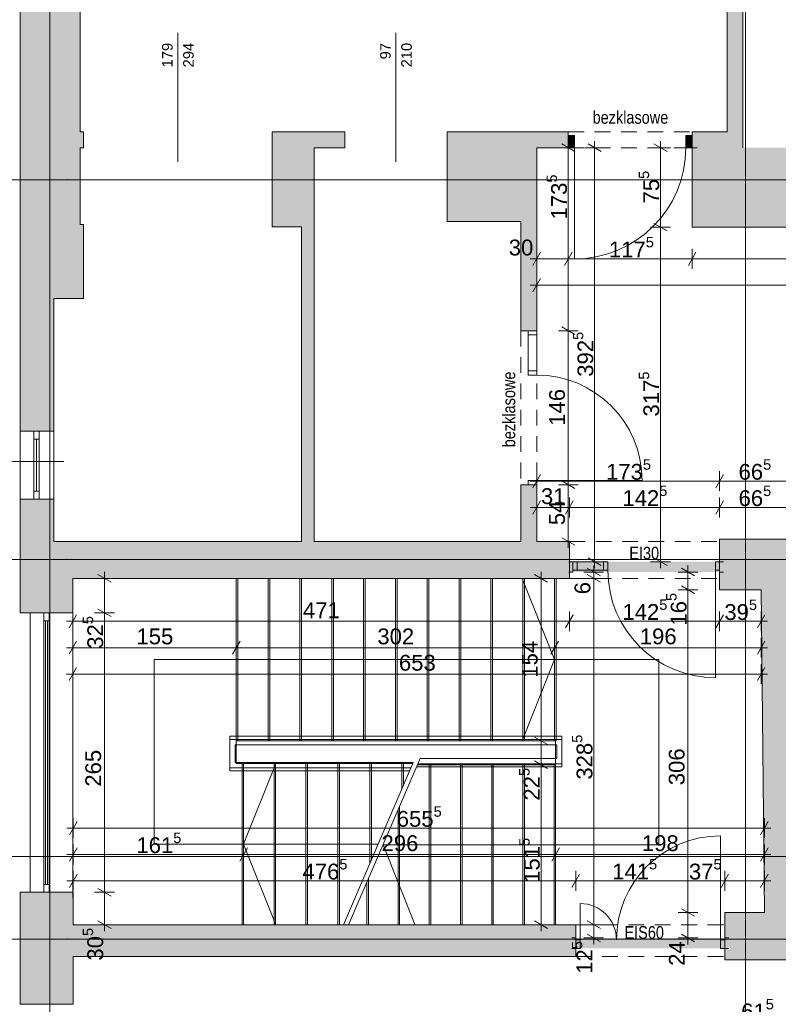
# Paper-space layout 'A-06 INWENTARYZACJA - PIĘTRO 3' of a CAD drawing. Header units: millimetres. Extents: x 0 to 500, y 0 to 350.
# Tile 3 of 12: x 56 to 128, y 133 to 226. Entities that reach past the tile are written whole.
import ezdxf
from ezdxf.xclip import XClip

# ---------------------------------------------------------------- set-up
doc = ezdxf.new("R2010")
doc.units = ezdxf.units.MM
doc.header["$MEASUREMENT"] = 0
doc.header["$XCLIPFRAME"] = 0
for name, pattern in [('ACAD_ISO03W100', [300, 120, -180]), ('DASHDOTX2', [1000, 500, -250, 0, -250]), ('GESTRICHELT2', [93.75, 62.5, -31.25]), ('Przer. długie kreski', [2.5, 1.5, -1])]:
    doc.linetypes.add(name, pattern=pattern)
for name, color, linetype, lineweight in [('A_linie przekroju_Nr_pióra__1', 7, 'Continuous', 20), ('A_stolarka_Nr_pióra__3', 252, 'Continuous', 13), ('A_wymiary_Nr_pióra__1', 7, 'Continuous', 20), ('A_wymiary_Nr_pióra__2', 8, 'Continuous', 13), ('A_ściany_Nr_pióra__1', 7, 'Continuous', 20), ('Drzwi Archicad_Nr_pióra__1', 7, 'Continuous', 20), ('Znaczniki drzwi Archicada_Nr_pióra__3', 252, 'Continuous', 13)]:
    doc.layers.add(name, color=color, linetype=linetype, lineweight=lineweight)
for name, color, linetype, lineweight, true_color in [('A_osie_Nr_pióra__16', 7, 'Continuous', 5, 0x0f0f0f), ('A_pochwyt_Nr_pióra__161', 7, 'Continuous', 5, 0x949494), ('A_ppoż_Nr_pióra__8', 7, 'Continuous', 13, 0x4c4c4c), ('A_schody_Nr_pióra__10', 7, 'Continuous', 13, 0x4b4b4b), ('A_schody_Nr_pióra__4', 7, 'Continuous', 18, 0x4b4b4b), ('A_ściany_Nr_pióra__10', 7, 'Continuous', 13, 0x4b4b4b), ('A_ściany_Nr_pióra__19', 7, 'Continuous', 5, 0x191919), ('Okna Archicada_Nr_pióra__19', 7, 'Continuous', 5, 0x191919)]:
    doc.layers.add(name, color=color, linetype=linetype, lineweight=lineweight, true_color=true_color)
for name, color, linetype in [('A_podrys', 7, 'Continuous'), ('A_ppoż', 7, 'Continuous'), ('A_ściany', 7, 'Continuous'), ('Drzwi Archicad', 7, 'Continuous')]:
    doc.layers.add(name, color=color, linetype=linetype)
doc.styles.add('STYL_AUTOMATYCZNY_1', font='arial.ttf')
doc.styles.add('STYL_AUTOMATYCZNY_2', font='ARIALN.TTF')
doc.styles.add('STYL_AUTOMATYCZNY_4', font='arial.ttf')

# ---------------------------------------------------------------- blocks, each defined once
blk = doc.blocks.new('Rysunek_1_1', base_point=(-1584.217, -269.952))
at = {"layer": 'A_ppoż', "linetype": 'Continuous', "lineweight": 0, "true_color": 0x121212}
for points in [[(122.606, 174.902), (108.356, 174.902), (108.356, 173.922), (122.606, 173.922)], [(108.966, 138.232), (123.09, 138.232), (123.09, 139.232), (108.966, 139.232)]]:
    blk.add_hatch(color=250, dxfattribs=at).paths.add_polyline_path(points)
at = {"layer": 'A_ściany', "linetype": 'Continuous', "lineweight": 0, "true_color": 0x000000}
for points in [[(56.249, 264.882), (56.249, 206.886), (61.956, 206.886), (61.956, 264.882)], [(123.316, 263.812), (123.316, 215.672), (124.816, 214.172), (124.816, 263.812)], [(61.956, 214.172), (62.266, 214.172), (62.266, 215.672), (61.956, 215.672)], [(80.166, 214.172), (87.056, 214.172), (87.056, 215.672), (80.166, 215.672)], [(96.756, 215.672), (105.256, 214.172), (108.256, 214.172), (108.256, 215.672)], [(96.756, 215.672), (96.756, 207.172), (105.256, 207.172), (105.256, 214.172)], [(120.006, 214.172), (124.816, 214.172), (123.316, 215.672), (120.006, 215.672)], [(80.156, 214.172), (80.156, 206.672), (84.156, 206.672), (84.156, 214.172)], [(120.006, 214.172), (120.006, 206.632), (136.606, 208.132), (136.606, 214.172)], [(120.006, 206.632), (157.046, 206.632), (157.046, 208.132), (136.606, 208.132)], [(56.249, 206.886), (56.249, 199.872), (62.266, 199.872), (62.266, 206.886)], [(82.956, 206.672), (82.956, 176.822), (84.156, 176.822), (84.156, 206.672)], [(105.256, 207.172), (103.756, 207.172), (103.756, 196.812), (105.256, 196.812)], [(59.449, 199.872), (56.249, 199.872), (56.249, 187.292), (59.449, 187.292)], [(103.756, 176.822), (105.256, 176.822), (105.256, 182.212), (103.756, 182.212)], [(59.449, 180.852), (56.249, 180.852), (56.249, 176.822), (59.449, 176.822)], [(61.249, 173.322), (108.356, 173.322), (108.356, 176.822), (56.249, 176.822)], [(56.249, 176.822), (56.249, 170.056), (61.249, 170.056), (61.249, 173.322)], [(122.606, 172.252), (126.556, 172.252), (126.584, 169.326), (129.255, 169.352), (129.254, 170.782), (130.446, 170.782), (130.446, 173.282), (129.254, 173.282), (129.254, 177.052), (122.606, 177.052)], [(126.584, 169.326), (126.824, 144.856), (129.224, 144.856), (129.284, 169.352)], [(129.259, 144.856), (126.824, 144.856), (126.856, 141.642), (123.106, 141.642), (123.106, 137.163), (129.255, 137.163), (129.257, 141.552), (130.231, 141.552), (130.232, 144.052), (129.258, 144.052)], [(56.249, 143.561), (56.249, 132.932), (61.296, 132.932), (61.296, 143.561)], [(108.966, 140.482), (61.296, 140.482), (61.296, 137.482), (108.966, 137.482)]]:
    blk.add_hatch(color=18, dxfattribs=at).paths.add_polyline_path(points)
at = {"layer": 'Drzwi Archicad', "linetype": 'Continuous', "lineweight": 0, "true_color": 0xfdfdfd}
for points in [[(108.256, 214.172), (108.856, 214.172), (108.856, 215.322), (108.256, 215.322)], [(120.006, 215.322), (119.406, 215.322), (119.406, 214.172), (120.006, 214.172)]]:
    blk.add_hatch(color=7, dxfattribs=at).paths.add_polyline_path(points)
at = {"layer": 'A_linie przekroju_Nr_pióra__1', "color": 7, "linetype": 'ACAD_ISO03W100', "lineweight": 20}
blk.add_line((54.009, 146.955), (284.975, 146.955), dxfattribs=at)
at = {"layer": 'A_osie_Nr_pióra__16', "color": 250, "linetype": 'DASHDOTX2', "lineweight": 5, "true_color": 0x0f0f0f}
for p, q in [((59.081, 240.942), (59.081, 114.122)), ((125.081, 240.942), (125.081, 114.122)), ((60.776, 211.122), (40.525, 211.122)), ((284.975, 211.122), (60.776, 211.122)), ((60.776, 211.122), (60.776, 211.122)), ((60.776, 175.122), (40.525, 175.122)), ((284.975, 175.122), (60.776, 175.122)), ((60.776, 175.122), (60.776, 175.122)), ((60.776, 139.122), (40.525, 139.122)), ((284.975, 139.122), (60.776, 139.122)), ((60.776, 139.122), (60.776, 139.122))]:
    blk.add_line(p, q, dxfattribs=at)
for p in [(60.776, 211.122), (60.776, 175.122), (60.776, 139.122)]:
    blk.add_point(p, dxfattribs=at)
at = {"layer": 'A_pochwyt_Nr_pióra__161', "color": 252, "linetype": 'Continuous', "lineweight": 5, "true_color": 0x949494}
for p, q in [((76.156, 155.062), (76.156, 158.352)), ((76.156, 158.352), (107.656, 158.352)), ((76.156, 158.052), (107.656, 158.052)), ((107.656, 155.442), (107.656, 158.352)), ((76.656, 155.862), (76.656, 157.552)), ((76.656, 157.552), (107.156, 157.552)), ((107.156, 156.242), (107.156, 157.552)), ((94.206, 156.242), (107.156, 156.242)), ((76.156, 155.362), (93.327, 155.362)), ((76.156, 155.062), (93.198, 155.062)), ((76.656, 155.862), (93.543, 155.862)), ((93.862, 155.442), (107.656, 155.442)), ((93.991, 155.742), (107.656, 155.742))]:
    blk.add_line(p, q, dxfattribs=at)
at = {"layer": 'A_schody_Nr_pióra__10', "color": 251, "linetype": 'GESTRICHELT2', "lineweight": 13, "true_color": 0x4b4b4b}
for p, q in [((76.906, 173.322), (76.906, 157.922)), ((79.926, 173.322), (79.926, 157.922)), ((82.946, 173.322), (82.946, 157.922)), ((85.966, 173.322), (85.966, 157.922)), ((88.986, 173.322), (88.986, 157.922)), ((92.006, 173.322), (92.006, 157.922)), ((95.026, 173.322), (95.026, 157.922)), ((98.046, 173.322), (98.046, 157.922)), ((101.066, 173.322), (101.066, 157.922)), ((104.086, 173.322), (104.086, 157.922)), ((107.106, 173.322), (107.106, 157.922)), ((77.306, 140.482), (77.306, 155.772)), ((80.336, 140.482), (80.336, 155.772)), ((83.366, 140.482), (83.366, 155.772)), ((86.396, 140.482), (86.396, 155.772)), ((89.426, 146.304), (89.426, 155.772)), ((92.456, 153.338), (92.456, 155.772)), ((95.066, 140.482), (95.066, 155.652)), ((98.026, 140.482), (98.026, 155.652)), ((100.986, 140.482), (100.986, 155.652)), ((103.946, 140.482), (103.946, 155.652)), ((106.906, 140.482), (106.906, 155.652)), ((92.106, 140.482), (92.106, 151.364)), ((89.146, 140.482), (89.146, 144.493))]:
    blk.add_line(p, q, dxfattribs=at)
at = {"layer": 'A_schody_Nr_pióra__4', "color": 251, "linetype": 'Continuous', "lineweight": 18, "true_color": 0x4b4b4b}
for p, q in [((76.756, 155.772), (76.756, 173.322)), ((79.776, 157.922), (79.776, 173.322)), ((82.796, 157.922), (82.796, 173.322)), ((85.816, 157.922), (85.816, 173.322)), ((88.836, 157.922), (88.836, 173.322)), ((91.856, 157.922), (91.856, 173.322)), ((94.876, 157.922), (94.876, 173.322)), ((97.896, 157.922), (97.896, 173.322)), ((100.916, 157.922), (100.916, 173.322)), ((103.878, 173.322), (106.956, 165.622)), ((103.936, 157.922), (103.936, 173.322)), ((106.956, 157.922), (106.956, 173.322)), ((68.956, 148.127), (68.956, 165.622)), ((68.956, 165.622), (116.856, 165.622)), ((103.878, 157.922), (106.956, 165.622)), ((116.856, 148.067), (116.856, 165.622)), ((107.056, 157.922), (76.756, 157.922)), ((107.056, 157.922), (107.056, 140.482)), ((94.206, 156.242), (87.418, 140.482)), ((93.504, 155.772), (76.756, 155.772)), ((77.456, 155.772), (77.456, 140.482)), ((80.511, 155.772), (77.456, 148.127)), ((80.486, 155.772), (80.486, 140.482)), ((83.516, 155.772), (83.516, 140.482)), ((86.546, 155.772), (86.546, 140.482)), ((93.543, 155.862), (86.918, 140.482)), ((89.576, 155.772), (89.576, 146.652)), ((92.606, 155.772), (92.606, 153.686)), ((107.056, 155.652), (93.952, 155.652)), ((95.216, 155.652), (95.216, 140.482)), ((98.176, 155.652), (98.176, 140.482)), ((101.136, 155.652), (101.136, 140.482)), ((104.096, 155.652), (104.096, 140.482)), ((92.256, 151.713), (92.256, 140.482)), ((90.211, 148.127), (68.956, 148.127)), ((80.512, 140.482), (77.456, 148.127)), ((116.856, 148.067), (90.685, 148.067)), ((93.741, 140.422), (90.685, 148.067)), ((89.296, 144.841), (89.296, 140.482))]:
    blk.add_line(p, q, dxfattribs=at)
at = {"layer": 'A_stolarka_Nr_pióra__3', "color": 252, "linetype": 'Continuous', "lineweight": 13}
blk.add_line((52.556, 184.399), (60.387, 184.399), dxfattribs=at)
at = {"layer": 'A_wymiary_Nr_pióra__1', "color": 7, "linetype": 'Continuous', "lineweight": 20}
for p, q in [((108.881, 213.812), (107.631, 214.533)), ((111.381, 213.812), (110.131, 214.533)), ((117.631, 213.812), (116.381, 214.533)), ((116.381, 206.993), (117.631, 206.272)), ((105.616, 204.257), (104.895, 203.007)), ((108.616, 204.257), (107.895, 203.007)), ((120.366, 204.257), (119.645, 203.007)), ((105.616, 201.757), (104.895, 200.507)), ((107.631, 197.173), (108.881, 196.452)), ((105.616, 183.177), (104.895, 181.927)), ((122.966, 183.177), (122.245, 181.927)), ((107.631, 182.573), (108.881, 181.852)), ((105.616, 180.677), (104.895, 179.427)), ((108.716, 180.677), (107.995, 179.427)), ((122.966, 180.677), (122.245, 179.427)), ((107.631, 177.182), (108.881, 176.461)), ((110.131, 175.262), (111.381, 174.541)), ((116.381, 175.262), (117.631, 174.541)), ((64.881, 172.961), (63.631, 173.682)), ((106.295, 172.961), (105.045, 173.682)), ((110.045, 174.282), (111.295, 173.561)), ((111.295, 172.961), (110.045, 173.682)), ((120.231, 173.561), (118.981, 174.282)), ((118.981, 172.612), (120.231, 171.891)), ((63.631, 170.417), (64.881, 169.696)), ((61.609, 169.877), (60.888, 168.627)), ((108.716, 169.877), (107.995, 168.627)), ((122.966, 169.877), (122.245, 168.627)), ((126.195, 168.627), (126.916, 169.877)), ((61.609, 167.377), (60.888, 166.127)), ((77.116, 167.377), (76.395, 166.127)), ((107.316, 167.377), (106.595, 166.127)), ((126.195, 166.127), (126.916, 167.377)), ((61.609, 164.877), (60.888, 163.627)), ((126.195, 163.627), (126.916, 164.877)), ((105.045, 158.282), (106.295, 157.561)), ((105.045, 156.012), (106.295, 155.291)), ((61.656, 150.267), (60.935, 149.017)), ((126.495, 149.017), (127.216, 150.267)), ((61.656, 147.767), (60.935, 146.517)), ((77.816, 147.767), (77.095, 146.517)), ((107.416, 147.767), (106.695, 146.517)), ((126.495, 146.517), (127.216, 147.767)), ((61.656, 145.267), (60.935, 144.017)), ((109.326, 145.267), (108.605, 144.017)), ((123.466, 145.267), (122.745, 144.017)), ((126.495, 144.017), (127.216, 145.267)), ((63.631, 143.917), (64.881, 143.196)), ((118.981, 142.002), (120.231, 141.281)), ((63.631, 140.842), (64.881, 140.121)), ((105.045, 140.842), (106.295, 140.121)), ((110.045, 140.842), (111.295, 140.121)), ((110.045, 139.592), (111.295, 138.871)), ((118.981, 139.592), (120.231, 138.871))]:
    blk.add_line(p, q, dxfattribs=at)
at = {"layer": 'A_wymiary_Nr_pióra__2', "color": 8, "linetype": 'Continuous', "lineweight": 13}
for p, q in [((108.256, 214.172), (108.256, 214.784)), ((110.756, 214.172), (110.756, 214.784)), ((117.006, 214.172), (117.006, 214.784)), ((109.193, 214.172), (107.318, 214.172)), ((108.256, 196.812), (108.256, 214.172)), ((111.693, 214.172), (109.818, 214.172)), ((110.756, 174.902), (110.756, 214.172)), ((117.943, 214.172), (116.068, 214.172)), ((117.006, 206.632), (117.006, 214.172)), ((117.943, 206.632), (116.068, 206.632)), ((117.006, 174.902), (117.006, 206.632)), ((105.256, 202.695), (105.256, 204.57)), ((108.256, 202.695), (108.256, 204.57)), ((120.006, 202.695), (120.006, 204.57)), ((104.644, 203.632), (105.256, 203.632)), ((105.256, 203.632), (108.256, 203.632)), ((108.256, 203.632), (120.006, 203.632)), ((120.006, 203.632), (157.046, 203.632)), ((105.256, 200.195), (105.256, 202.07)), ((104.644, 201.132), (105.256, 201.132)), ((105.256, 201.132), (157.046, 201.132)), ((109.193, 196.812), (107.318, 196.812)), ((108.256, 182.212), (108.256, 196.812)), ((105.256, 181.614), (105.256, 183.489)), ((122.606, 181.614), (122.606, 183.489)), ((104.644, 182.552), (105.256, 182.552)), ((105.256, 182.552), (122.606, 182.552)), ((109.193, 182.212), (107.318, 182.212)), ((108.256, 176.822), (108.256, 182.212)), ((122.606, 182.552), (129.254, 182.552)), ((105.256, 179.114), (105.256, 180.989)), ((108.356, 179.114), (108.356, 180.989)), ((122.606, 179.114), (122.606, 180.989)), ((104.644, 180.052), (105.256, 180.052)), ((105.256, 180.052), (108.356, 180.052)), ((108.356, 180.052), (122.606, 180.052)), ((122.606, 180.052), (129.254, 180.052)), ((109.193, 176.822), (107.318, 176.822)), ((108.256, 176.21), (108.256, 176.822)), ((111.693, 174.902), (109.818, 174.902)), ((110.756, 174.29), (110.756, 174.902)), ((117.943, 174.902), (116.068, 174.902)), ((117.006, 174.29), (117.006, 174.902)), ((64.256, 173.322), (64.256, 173.933)), ((105.67, 173.322), (105.67, 173.933)), ((111.607, 173.922), (109.732, 173.922)), ((110.67, 173.922), (110.67, 174.533)), ((110.67, 173.322), (110.67, 173.922)), ((120.543, 173.922), (118.668, 173.922)), ((119.606, 173.922), (119.606, 174.533)), ((119.606, 172.252), (119.606, 173.922)), ((65.193, 173.322), (63.318, 173.322)), ((64.256, 170.056), (64.256, 173.322)), ((106.607, 173.322), (104.732, 173.322)), ((105.67, 157.922), (105.67, 173.322)), ((111.607, 173.322), (109.732, 173.322)), ((110.67, 140.482), (110.67, 173.322)), ((120.543, 172.252), (118.668, 172.252)), ((119.606, 141.642), (119.606, 172.252)), ((61.249, 168.314), (61.249, 170.189)), ((65.193, 170.056), (63.318, 170.056)), ((64.256, 143.556), (64.256, 170.056)), ((108.356, 168.314), (108.356, 170.189)), ((122.606, 168.314), (122.606, 170.189)), ((126.556, 168.314), (126.556, 170.189)), ((60.637, 169.252), (61.249, 169.252)), ((61.249, 169.252), (108.356, 169.252)), ((108.356, 169.252), (122.606, 169.252)), ((122.606, 169.252), (126.556, 169.252)), ((126.556, 169.252), (127.167, 169.252)), ((61.249, 165.814), (61.249, 167.689)), ((76.756, 165.814), (76.756, 167.689)), ((106.956, 165.814), (106.956, 167.689)), ((126.556, 165.814), (126.556, 167.689)), ((60.637, 166.752), (61.249, 166.752)), ((61.249, 166.752), (76.756, 166.752)), ((76.756, 166.752), (106.956, 166.752)), ((106.956, 166.752), (126.556, 166.752)), ((126.556, 166.752), (127.167, 166.752)), ((61.249, 163.314), (61.249, 165.189)), ((126.556, 163.314), (126.556, 165.189)), ((60.637, 164.252), (61.249, 164.252)), ((61.249, 164.252), (126.556, 164.252)), ((126.556, 164.252), (127.167, 164.252)), ((106.607, 157.922), (104.732, 157.922)), ((105.67, 155.652), (105.67, 157.922)), ((106.607, 155.652), (104.732, 155.652)), ((105.67, 140.482), (105.67, 155.652)), ((61.296, 148.704), (61.296, 150.579)), ((126.856, 148.704), (126.856, 150.579)), ((60.684, 149.642), (61.296, 149.642)), ((61.296, 149.642), (126.856, 149.642)), ((126.856, 149.642), (127.467, 149.642)), ((61.296, 146.204), (61.296, 148.079)), ((77.456, 146.204), (77.456, 148.079)), ((107.056, 146.204), (107.056, 148.079)), ((126.856, 146.204), (126.856, 148.079)), ((60.684, 147.142), (61.296, 147.142)), ((61.296, 147.142), (77.456, 147.142)), ((77.456, 147.142), (107.056, 147.142)), ((107.056, 147.142), (126.856, 147.142)), ((126.856, 147.142), (127.467, 147.142)), ((61.296, 143.704), (61.296, 145.579)), ((108.966, 143.704), (108.966, 145.579)), ((123.106, 143.704), (123.106, 145.579)), ((126.856, 143.704), (126.856, 145.579)), ((60.684, 144.642), (61.296, 144.642)), ((61.296, 144.642), (108.966, 144.642)), ((108.966, 144.642), (123.106, 144.642)), ((123.106, 144.642), (126.856, 144.642)), ((126.856, 144.642), (127.467, 144.642)), ((65.193, 143.556), (63.318, 143.556)), ((64.256, 140.482), (64.256, 143.556)), ((120.543, 141.642), (118.668, 141.642)), ((119.606, 139.232), (119.606, 141.642)), ((65.193, 140.482), (63.318, 140.482)), ((64.256, 139.87), (64.256, 140.482)), ((106.607, 140.482), (104.732, 140.482)), ((105.67, 139.87), (105.67, 140.482)), ((111.607, 140.482), (109.732, 140.482)), ((110.67, 139.232), (110.67, 140.482)), ((111.607, 139.232), (109.732, 139.232)), ((110.67, 138.62), (110.67, 139.232)), ((120.543, 139.232), (118.668, 139.232)), ((119.606, 138.62), (119.606, 139.232))]:
    blk.add_line(p, q, dxfattribs=at)
at = {"layer": 'A_ściany_Nr_pióra__1', "color": 7, "linetype": 'Continuous', "lineweight": 20}
for p, q in [((62.266, 214.172), (62.266, 215.672)), ((80.166, 214.172), (80.166, 215.672)), ((87.056, 214.172), (87.056, 215.672)), ((96.756, 214.172), (96.756, 215.672)), ((108.256, 215.672), (107.886, 215.672)), ((108.256, 215.322), (108.256, 215.672)), ((108.256, 214.172), (108.256, 215.322)), ((120.006, 215.672), (120.376, 215.672)), ((120.006, 215.322), (120.006, 215.672)), ((120.006, 214.172), (120.006, 215.322)), ((108.256, 214.172), (107.786, 214.172)), ((120.006, 214.172), (120.476, 214.172)), ((103.756, 196.812), (103.756, 197.182)), ((105.256, 196.812), (105.256, 197.182)), ((104.456, 196.812), (103.756, 196.812)), ((105.256, 196.812), (104.456, 196.812)), ((56.249, 187.292), (59.449, 187.292)), ((103.756, 182.212), (103.756, 181.842)), ((104.456, 182.212), (103.756, 182.212)), ((105.256, 182.212), (104.456, 182.212)), ((105.256, 182.212), (105.256, 181.842)), ((56.249, 180.852), (59.449, 180.852)), ((108.686, 174.902), (108.316, 174.902)), ((108.686, 174.902), (108.686, 174.102)), ((122.606, 174.902), (122.976, 174.902)), ((122.606, 174.902), (122.606, 174.102)), ((108.686, 173.902), (108.316, 173.902)), ((108.686, 174.102), (108.686, 173.902)), ((122.606, 174.102), (122.606, 173.902)), ((122.606, 173.902), (122.976, 173.902)), ((57.209, 170.056), (57.209, 143.556)), ((61.256, 170.601), (61.256, 143.012)), ((108.966, 139.232), (108.596, 139.232)), ((108.966, 139.032), (108.966, 139.232)), ((123.106, 139.232), (123.476, 139.232)), ((123.106, 139.032), (123.106, 139.232)), ((108.966, 138.232), (108.596, 138.232)), ((108.966, 138.232), (108.966, 139.032)), ((123.106, 138.232), (123.106, 139.032)), ((123.106, 138.232), (123.476, 138.232))]:
    blk.add_line(p, q, dxfattribs=at)
at = {"layer": 'A_ściany_Nr_pióra__1', "color": 7, "linetype": 'Continuous', "lineweight": 20, "flags": 128}
for points in [[(56.249, 264.882), (56.249, 206.886)], [(61.956, 215.672), (61.956, 264.882)], [(123.316, 263.812), (123.316, 215.672)], [(124.816, 214.172), (124.816, 263.812)], [(62.266, 215.672), (61.956, 215.672)], [(87.056, 215.672), (80.166, 215.672)], [(108.256, 215.672), (96.756, 215.672)], [(123.316, 215.672), (120.006, 215.672)], [(61.956, 206.886), (61.956, 214.172)], [(61.956, 214.172), (62.266, 214.172)], [(80.156, 214.172), (80.156, 206.672)], [(84.156, 214.172), (87.056, 214.172)], [(84.156, 206.672), (84.156, 214.172)], [(96.756, 214.172), (96.756, 207.172)], [(105.256, 214.172), (108.256, 214.172)], [(105.256, 207.172), (105.256, 214.172)], [(120.006, 214.172), (120.006, 206.632)], [(56.249, 206.886), (56.249, 199.872)], [(62.266, 206.886), (61.956, 206.886)], [(62.266, 199.872), (62.266, 206.886)], [(80.156, 206.672), (82.956, 206.672)], [(82.956, 206.672), (82.956, 176.822)], [(84.156, 176.822), (84.156, 206.672)], [(96.756, 207.172), (103.756, 207.172)], [(103.756, 207.172), (103.756, 196.812)], [(105.256, 196.812), (105.256, 207.172)], [(120.006, 206.632), (157.046, 206.632)], [(56.249, 199.872), (56.249, 187.292)], [(59.449, 199.872), (62.266, 199.872)], [(59.449, 187.292), (59.449, 199.872)], [(103.756, 182.212), (103.756, 176.822)], [(105.256, 176.822), (105.256, 182.212)], [(56.249, 180.852), (56.249, 176.822)], [(59.449, 176.822), (59.449, 180.852)], [(56.249, 176.822), (56.249, 170.056)], [(82.956, 176.822), (59.449, 176.822)], [(103.756, 176.822), (84.156, 176.822)], [(108.356, 176.822), (105.256, 176.822)], [(108.356, 173.322), (108.356, 176.822)], [(129.254, 177.052), (122.606, 177.052)], [(122.606, 177.052), (122.606, 174.902)], [(122.606, 173.902), (122.606, 172.252)], [(61.249, 173.322), (108.356, 173.322)], [(61.249, 170.056), (61.249, 173.322)], [(122.606, 172.252), (126.556, 172.252)], [(126.556, 172.252), (126.584, 169.326)], [(56.249, 170.056), (61.249, 170.056)], [(61.256, 170.056), (57.209, 170.056)], [(126.584, 169.326), (126.824, 144.856)], [(126.824, 144.856), (126.856, 141.642)], [(56.249, 143.561), (56.249, 132.932)], [(61.296, 143.561), (56.249, 143.561)], [(57.209, 143.556), (61.256, 143.556)], [(61.296, 140.482), (61.296, 143.561)], [(126.856, 141.642), (123.106, 141.642)], [(123.106, 141.642), (123.106, 137.163)], [(108.966, 140.482), (61.296, 140.482)], [(108.966, 137.482), (108.966, 140.482)], [(61.296, 137.482), (108.966, 137.482)], [(61.296, 132.932), (61.296, 137.482)], [(123.106, 137.163), (129.255, 137.163)], [(57.956, 132.932), (56.249, 132.932)], [(57.956, 132.932), (61.296, 132.932)]]:
    blk.add_lwpolyline(points, dxfattribs=at)
at = {"layer": 'A_ściany_Nr_pióra__10', "color": 251, "linetype": 'Przer. długie kreski', "lineweight": 13, "true_color": 0x4b4b4b}
for p, q in [((108.256, 215.672), (120.006, 215.672)), ((108.256, 214.172), (120.006, 214.172)), ((103.756, 196.812), (103.756, 182.212)), ((105.256, 196.812), (105.256, 182.212)), ((108.356, 176.822), (122.606, 176.822)), ((108.356, 173.322), (122.606, 173.322)), ((108.966, 140.482), (123.106, 140.482)), ((108.966, 137.482), (123.106, 137.482))]:
    blk.add_line(p, q, dxfattribs=at)
at = {"layer": 'A_ściany_Nr_pióra__19', "color": 250, "linetype": 'Continuous', "lineweight": 5, "true_color": 0x191919}
for p, q in [((56.249, 187.292), (56.249, 180.852)), ((59.449, 180.852), (59.449, 187.292))]:
    blk.add_line(p, q, dxfattribs=at)
at = {"layer": 'Drzwi Archicad_Nr_pióra__1', "color": 7, "linetype": 'Continuous', "lineweight": 20}
for p, q in [((62.266, 214.172), (62.266, 215.672)), ((80.166, 214.172), (80.166, 215.672)), ((87.056, 214.172), (87.056, 215.672)), ((96.756, 214.172), (96.756, 215.672)), ((108.256, 215.672), (107.886, 215.672)), ((108.256, 215.672), (107.886, 215.672)), ((108.256, 215.322), (108.256, 215.672)), ((108.256, 215.322), (108.256, 215.672)), ((108.856, 215.322), (108.256, 215.322)), ((108.256, 215.322), (108.256, 214.172)), ((108.256, 214.172), (108.256, 215.322)), ((108.256, 214.172), (108.256, 215.322)), ((108.856, 214.172), (108.856, 215.322)), ((120.006, 215.322), (119.406, 215.322)), ((119.406, 215.322), (119.406, 214.172)), ((120.006, 215.322), (120.006, 215.672)), ((120.006, 215.322), (120.006, 215.672)), ((120.006, 215.672), (120.376, 215.672)), ((120.006, 215.672), (120.376, 215.672)), ((120.006, 214.172), (120.006, 215.322)), ((120.006, 214.172), (120.006, 215.322)), ((120.006, 214.172), (120.006, 215.322)), ((108.256, 214.172), (107.786, 214.172)), ((108.256, 214.172), (107.786, 214.172)), ((108.256, 214.172), (108.856, 214.172)), ((108.856, 214.172), (108.856, 203.622)), ((119.406, 214.172), (120.006, 214.172)), ((120.006, 214.172), (120.476, 214.172)), ((120.006, 214.172), (120.476, 214.172)), ((103.756, 196.812), (103.756, 197.182)), ((103.756, 196.812), (103.756, 197.182)), ((105.256, 196.812), (105.256, 197.182)), ((105.256, 196.812), (105.256, 197.182)), ((104.456, 196.812), (103.756, 196.812)), ((104.456, 196.812), (103.756, 196.812)), ((104.456, 196.812), (104.456, 196.412)), ((105.256, 196.812), (104.456, 196.812)), ((105.256, 196.812), (104.456, 196.812)), ((105.256, 196.812), (104.456, 196.812)), ((104.456, 196.412), (105.256, 196.412)), ((104.456, 196.412), (104.456, 193.012)), ((105.256, 196.412), (104.456, 196.412)), ((105.256, 196.412), (105.256, 196.812)), ((105.256, 193.012), (105.256, 196.412)), ((104.456, 193.012), (104.456, 192.612)), ((105.256, 193.012), (104.456, 193.012)), ((104.456, 193.012), (105.256, 193.012)), ((104.456, 192.612), (105.256, 192.612)), ((105.256, 192.612), (105.256, 193.012)), ((104.456, 182.212), (103.756, 182.212)), ((104.456, 182.212), (103.756, 182.212)), ((103.756, 182.212), (103.756, 181.842)), ((103.756, 182.212), (103.756, 181.842)), ((105.256, 182.612), (104.456, 182.612)), ((104.456, 182.612), (104.456, 182.212)), ((104.456, 182.212), (105.256, 182.212)), ((105.256, 182.212), (104.456, 182.212)), ((105.256, 182.212), (104.456, 182.212)), ((105.256, 182.212), (105.256, 182.612)), ((105.256, 182.612), (115.256, 182.612)), ((105.256, 182.212), (105.256, 181.842)), ((105.256, 182.212), (105.256, 181.842)), ((108.686, 174.902), (108.316, 174.902)), ((108.686, 174.902), (108.316, 174.902)), ((108.686, 174.902), (109.086, 174.902)), ((108.686, 174.102), (108.686, 174.902)), ((108.686, 174.902), (108.686, 174.102)), ((108.686, 174.902), (108.686, 174.102)), ((109.086, 174.902), (109.086, 174.102)), ((109.086, 174.902), (111.606, 174.902)), ((109.086, 174.102), (109.086, 174.902)), ((111.606, 174.902), (112.006, 174.902)), ((111.606, 174.102), (111.606, 174.902)), ((111.606, 174.902), (111.606, 174.102)), ((112.006, 174.902), (112.006, 174.102)), ((122.206, 174.102), (122.206, 174.902)), ((122.206, 174.902), (122.606, 174.902)), ((122.606, 174.902), (122.606, 174.102)), ((122.606, 174.902), (122.606, 174.102)), ((122.606, 174.902), (122.606, 174.102)), ((122.606, 174.902), (122.976, 174.902)), ((122.606, 174.902), (122.976, 174.902)), ((108.686, 173.902), (108.316, 173.902)), ((108.686, 173.902), (108.316, 173.902)), ((109.086, 174.102), (108.686, 174.102)), ((108.686, 174.102), (108.686, 173.902)), ((108.686, 174.102), (108.686, 173.902)), ((111.606, 174.102), (109.086, 174.102)), ((112.006, 174.102), (111.606, 174.102)), ((122.606, 174.102), (122.206, 174.102)), ((122.206, 174.102), (122.206, 163.902)), ((122.606, 174.102), (122.606, 173.902)), ((122.606, 174.102), (122.606, 173.902)), ((122.606, 173.902), (122.976, 173.902)), ((122.606, 173.902), (122.976, 173.902)), ((122.706, 139.032), (122.706, 148.912)), ((109.366, 139.032), (109.366, 142.492)), ((108.966, 139.232), (108.596, 139.232)), ((108.966, 139.232), (108.596, 139.232)), ((108.966, 139.032), (108.966, 139.232)), ((108.966, 139.032), (108.966, 139.232)), ((123.106, 139.032), (123.106, 139.232)), ((123.106, 139.032), (123.106, 139.232)), ((123.106, 139.232), (123.476, 139.232)), ((123.106, 139.232), (123.476, 139.232)), ((108.966, 138.232), (108.596, 138.232)), ((108.966, 138.232), (108.596, 138.232)), ((109.366, 139.032), (108.966, 139.032)), ((108.966, 139.032), (108.966, 138.232)), ((108.966, 138.232), (108.966, 139.032)), ((108.966, 138.232), (108.966, 139.032)), ((108.966, 138.232), (109.366, 138.232)), ((109.366, 138.232), (109.366, 139.032)), ((123.106, 139.032), (122.706, 139.032)), ((122.706, 139.032), (122.706, 138.232)), ((122.706, 138.232), (123.106, 138.232)), ((123.106, 138.232), (123.106, 139.032)), ((123.106, 138.232), (123.106, 139.032)), ((123.106, 138.232), (123.106, 139.032)), ((123.106, 138.232), (123.476, 138.232)), ((123.106, 138.232), (123.476, 138.232))]:
    blk.add_line(p, q, dxfattribs=at)
for centre, radius, start, end in [((108.856, 214.172), 10.55, 270, 0), ((105.256, 182.612), 10, 0, 90), ((122.206, 174.102), 10.2, 180, 270), ((122.706, 139.032), 9.88, 90, 180), ((109.366, 139.032), 3.46, 0, 90)]:
    blk.add_arc(centre, radius, start, end, dxfattribs=at)
at = {"layer": 'Okna Archicada_Nr_pióra__19', "color": 250, "linetype": 'Continuous', "lineweight": 5, "true_color": 0x191919}
for p, q in [((58.049, 187.292), (57.549, 187.292)), ((57.549, 187.292), (57.549, 180.852)), ((58.049, 180.852), (58.049, 187.292)), ((58.049, 186.542), (57.549, 186.542)), ((57.799, 181.602), (57.799, 186.542)), ((58.049, 181.602), (57.549, 181.602)), ((57.549, 180.852), (58.049, 180.852)), ((58.509, 143.556), (58.509, 170.056)), ((59.009, 143.556), (59.009, 170.056)), ((58.509, 169.306), (59.009, 169.306)), ((58.659, 144.306), (58.659, 169.306)), ((58.859, 144.306), (58.859, 169.306)), ((58.509, 144.306), (59.009, 144.306))]:
    blk.add_line(p, q, dxfattribs=at)
at = {"layer": 'Znaczniki drzwi Archicada_Nr_pióra__3', "color": 252, "linetype": 'Continuous', "lineweight": 13}
for p, q in [((71.216, 225.061), (71.216, 212.827)), ((91.906, 225.061), (91.906, 212.827))]:
    blk.add_line(p, q, dxfattribs=at)
at = {"layer": 'A_ppoż_Nr_pióra__8', "color": 251, "linetype": 'Continuous', "lineweight": 13, "true_color": 0x4c4c4c, "char_height": 1.2, "attachment_point": 5, "style": 'STYL_AUTOMATYCZNY_2'}
for s, insert in [('\\A1;{\\pqc;\\fArial Narrow|b0|i0|c238|p0;\\W1.000000;bezklasowe}', (114.151, 217.034)), ('\\A1;{\\pqc;\\fArial Narrow|b0|i0|c238|p0;\\W1.000000;EI30}', (115.457, 175.719)), ('\\A1;{\\pqc;\\fArial Narrow|b0|i0|c238|p0;\\W1.000000;EIS60}', (115.457, 139.74))]:
    blk.add_mtext(s, dxfattribs=dict(at, insert=insert))
at = {"layer": 'A_ppoż_Nr_pióra__8', "color": 251, "linetype": 'Continuous', "lineweight": 13, "true_color": 0x4c4c4c, "insert": (102.625, 189.35), "char_height": 1.2, "attachment_point": 5, "rotation": 90, "style": 'STYL_AUTOMATYCZNY_2'}
blk.add_mtext('\\A1;{\\pqc;\\fArial Narrow|b0|i0|c238|p0;\\W1.000000;bezklasowe}', dxfattribs=at)
at = {"layer": 'A_wymiary_Nr_pióra__1', "color": 7, "linetype": 'Continuous', "lineweight": 20, "char_height": 1.5, "attachment_point": 7, "rotation": 90, "style": 'STYL_AUTOMATYCZNY_1'}
for s, insert in [('\\A1;{\\pql;\\fArial|b0|i0|c238|p0;\\W1.000000;173\\fArial|b0|i0|c238|p0;\\W1.000000;\\A1{\\H.66x;\\S5^  ;}}', (108.564, 207.362)), ('\\A1;{\\pql;\\fArial|b0|i0|c238|p0;\\W1.000000;75\\fArial|b0|i0|c238|p0;\\W1.000000;\\A1{\\H.66x;\\S5^  ;}}', (117.313, 208.881)), ('\\A1;{\\pql;\\fArial|b0|i0|c238|p0;\\W1.000000;392\\fArial|b0|i0|c238|p0;\\W1.000000;\\A1{\\H.66x;\\S5^  ;}}', (111.064, 192.443)), ('\\A1;{\\pql;\\fArial|b0|i0|c238|p0;\\W1.000000;317\\fArial|b0|i0|c238|p0;\\W1.000000;\\A1{\\H.66x;\\S5^  ;}}', (117.314, 188.673)), ('\\A1;{\\pql;\\fArial|b0|i0|c238|p0;\\W1.000000;37\\fArial|b0|i0|c238|p0;\\W1.000000;\\A1{\\H.66x;\\S5^  ;}}', (132.563, 173.645)), ('\\A1;{\\pql;\\fArial|b0|i0|c238|p0;\\W1.000000;16\\fArial|b0|i0|c238|p0;\\W1.000000;\\A1{\\H.66x;\\S5^  ;}}', (119.913, 168.847)), ('\\A1;{\\pql;\\fArial|b0|i0|c238|p0;\\W1.000000;32\\fArial|b0|i0|c238|p0;\\W1.000000;\\A1{\\H.66x;\\S5^  ;}}', (64.564, 166.652)), ('\\A1;{\\pql;\\fArial|b0|i0|c238|p0;\\W1.000000;328\\fArial|b0|i0|c238|p0;\\W1.000000;\\A1{\\H.66x;\\S5^  ;}}', (110.978, 154.236)), ('\\A1;{\\pql;\\fArial|b0|i0|c238|p0;\\W1.000000;22\\fArial|b0|i0|c238|p0;\\W1.000000;\\A1{\\H.66x;\\S5^  ;}}', (105.969, 152.247)), ('\\A1;{\\pql;\\fArial|b0|i0|c238|p0;\\W1.000000;151\\fArial|b0|i0|c238|p0;\\W1.000000;\\A1{\\H.66x;\\S5^  ;}}', (105.977, 144.451)), ('\\A1;{\\pql;\\fArial|b0|i0|c238|p0;\\W1.000000;30\\fArial|b0|i0|c238|p0;\\W1.000000;\\A1{\\H.66x;\\S5^  ;}}', (64.564, 137.077)), ('\\A1;{\\pql;\\fArial|b0|i0|c238|p0;\\W1.000000;12\\fArial|b0|i0|c238|p0;\\W1.000000;\\A1{\\H.66x;\\S5^  ;}}', (110.969, 135.827))]:
    blk.add_mtext(s, dxfattribs=dict(at, insert=insert))
at = {"layer": 'A_wymiary_Nr_pióra__1', "color": 7, "linetype": 'Continuous', "lineweight": 20, "char_height": 1.5, "attachment_point": 7, "style": 'STYL_AUTOMATYCZNY_1'}
for s, insert in [('\\A1;{\\pql;\\fArial|b0|i0|c238|p0;\\W1.000000;117\\fArial|b0|i0|c238|p0;\\W1.000000;\\A1{\\H.66x;\\S5^  ;}}', (112.113, 203.333)), ('\\A1;{\\pql;\\fArial|b0|i0|c238|p0;\\W1.000000;173\\fArial|b0|i0|c238|p0;\\W1.000000;\\A1{\\H.66x;\\S5^  ;}}', (111.837, 182.243)), ('\\A1;{\\pql;\\fArial|b0|i0|c238|p0;\\W1.000000;66\\fArial|b0|i0|c238|p0;\\W1.000000;\\A1{\\H.66x;\\S5^  ;}}', (124.408, 182.244)), ('\\A1;{\\pql;\\fArial|b0|i0|c238|p0;\\W1.000000;142\\fArial|b0|i0|c238|p0;\\W1.000000;\\A1{\\H.66x;\\S5^  ;}}', (113.387, 179.753)), ('\\A1;{\\pql;\\fArial|b0|i0|c238|p0;\\W1.000000;66\\fArial|b0|i0|c238|p0;\\W1.000000;\\A1{\\H.66x;\\S5^  ;}}', (124.408, 179.744)), ('\\A1;{\\pql;\\fArial|b0|i0|c238|p0;\\W1.000000;142\\fArial|b0|i0|c238|p0;\\W1.000000;\\A1{\\H.66x;\\S5^  ;}}', (113.387, 168.953)), ('\\A1;{\\pql;\\fArial|b0|i0|c238|p0;\\W1.000000;39\\fArial|b0|i0|c238|p0;\\W1.000000;\\A1{\\H.66x;\\S5^  ;}}', (123.059, 168.943)), ('\\A1;{\\pql;\\fArial|b0|i0|c238|p0;\\W1.000000;655\\fArial|b0|i0|c238|p0;\\W1.000000;\\A1{\\H.66x;\\S5^  ;}}', (91.982, 149.334)), ('\\A1;{\\pql;\\fArial|b0|i0|c238|p0;\\W1.000000;161\\fArial|b0|i0|c238|p0;\\W1.000000;\\A1{\\H.66x;\\S5^  ;}}', (67.282, 146.834)), ('\\A1;{\\pql;\\fArial|b0|i0|c238|p0;\\W1.000000;476\\fArial|b0|i0|c238|p0;\\W1.000000;\\A1{\\H.66x;\\S5^  ;}}', (83.037, 144.334)), ('\\A1;{\\pql;\\fArial|b0|i0|c238|p0;\\W1.000000;141\\fArial|b0|i0|c238|p0;\\W1.000000;\\A1{\\H.66x;\\S5^  ;}}', (112.42, 144.342)), ('\\A1;{\\pql;\\fArial|b0|i0|c238|p0;\\W1.000000;37\\fArial|b0|i0|c238|p0;\\W1.000000;\\A1{\\H.66x;\\S5^  ;}}', (119.701, 144.333)), ('\\A1;{\\pql;\\fArial|b0|i0|c238|p0;\\W1.000000;61\\fArial|b0|i0|c238|p0;\\W1.000000;\\A1{\\H.66x;\\S5^  ;}}', (124.659, 131.065))]:
    blk.add_mtext(s, dxfattribs=dict(at, insert=insert))
at = {"layer": 'A_wymiary_Nr_pióra__1', "color": 7, "linetype": 'Continuous', "lineweight": 20, "char_height": 1.5, "attachment_point": 7, "style": 'STYL_AUTOMATYCZNY_4'}
for s, insert, width in [('\\A1;{\\pql;\\fArial|b0|i0|c238|p0;\\W1.000000;30}', (102.606, 203.932), 2.28817), ('\\A1;{\\pql;\\fArial|b0|i0|c238|p0;\\W1.000000;31}', (105.661, 180.352), 2.28817), ('\\A1;{\\pql;\\fArial|b0|i0|c238|p0;\\W1.000000;471}', (83.086, 169.552), 3.43226), ('\\A1;{\\pql;\\fArial|b0|i0|c238|p0;\\W1.000000;155}', (67.286, 167.052), 3.43226), ('\\A1;{\\pql;\\fArial|b0|i0|c238|p0;\\W1.000000;302}', (90.139, 167.052), 3.43226), ('\\A1;{\\pql;\\fArial|b0|i0|c238|p0;\\W1.000000;196}', (115.039, 167.052), 3.43226), ('\\A1;{\\pql;\\fArial|b0|i0|c238|p0;\\W1.000000;653}', (92.186, 164.552), 3.43226), ('\\A1;{\\pql;\\fArial|b0|i0|c238|p0;\\W1.000000;296}', (90.539, 147.442), 3.43226), ('\\A1;{\\pql;\\fArial|b0|i0|c238|p0;\\W1.000000;198}', (115.239, 147.442), 3.43226)]:
    blk.add_mtext(s, dxfattribs=dict(at, insert=insert, width=width))
at = {"layer": 'A_wymiary_Nr_pióra__1', "color": 7, "linetype": 'Continuous', "lineweight": 20, "char_height": 1.5, "attachment_point": 7, "rotation": 90, "style": 'STYL_AUTOMATYCZNY_4'}
for s, insert, width in [('\\A1;{\\pql;\\fArial|b0|i0|c238|p0;\\W1.000000;146}', (107.956, 187.796), 3.43226), ('\\A1;{\\pql;\\fArial|b0|i0|c238|p0;\\W1.000000;54}', (107.956, 178.373), 2.28817), ('\\A1;{\\pql;\\fArial|b0|i0|c238|p0;\\W1.000000;6}', (110.37, 171.816), 1.14409), ('\\A1;{\\pql;\\fArial|b0|i0|c238|p0;\\W1.000000;154}', (105.37, 163.905), 3.43226), ('\\A1;{\\pql;\\fArial|b0|i0|c238|p0;\\W1.000000;306}', (119.306, 153.709), 3.43226), ('\\A1;{\\pql;\\fArial|b0|i0|c238|p0;\\W1.000000;265}', (63.956, 153.569), 3.43226), ('\\A1;{\\pql;\\fArial|b0|i0|c238|p0;\\W1.000000;24}', (119.306, 136.582), 2.28817)]:
    blk.add_mtext(s, dxfattribs=dict(at, insert=insert, width=width))
at = {"layer": 'Znaczniki drzwi Archicada_Nr_pióra__3', "color": 252, "linetype": 'Continuous', "lineweight": 13, "char_height": 1, "attachment_point": 7, "rotation": 90, "style": 'STYL_AUTOMATYCZNY_1'}
for s, insert in [('\\A1;{\\pql;\\pt1;\\fArial|b0|i0|c238|p0;\\W1.000000;179}', (70.732, 221.784)), ('\\A1;{\\pql;\\pt1;\\fArial|b0|i0|c238|p0;\\W1.000000;294}', (72.732, 221.784)), ('\\A1;{\\pql;\\pt1;\\fArial|b0|i0|c238|p0;\\W1.000000;97}', (91.422, 222.547)), ('\\A1;{\\pql;\\pt1;\\fArial|b0|i0|c238|p0;\\W1.000000;210}', (93.422, 221.784))]:
    blk.add_mtext(s, dxfattribs=dict(at, insert=insert))

psp = doc.layouts.new('A-06 INWENTARYZACJA - PIĘTRO 3')

# ---------------------------------------------------------------- block references
at = {"layer": 'A_podrys', "color": 37, "linetype": 'Continuous', "lineweight": 5, "true_color": 0x656532}
ref = psp.add_blockref('Rysunek_1_1', (-1584.217, -269.952), dxfattribs=at)
XClip(ref).set_block_clipping_path([(34.5247789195, 114.122345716), (284.9747501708, 317.932345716)])

doc.saveas('drawing.dxf')
